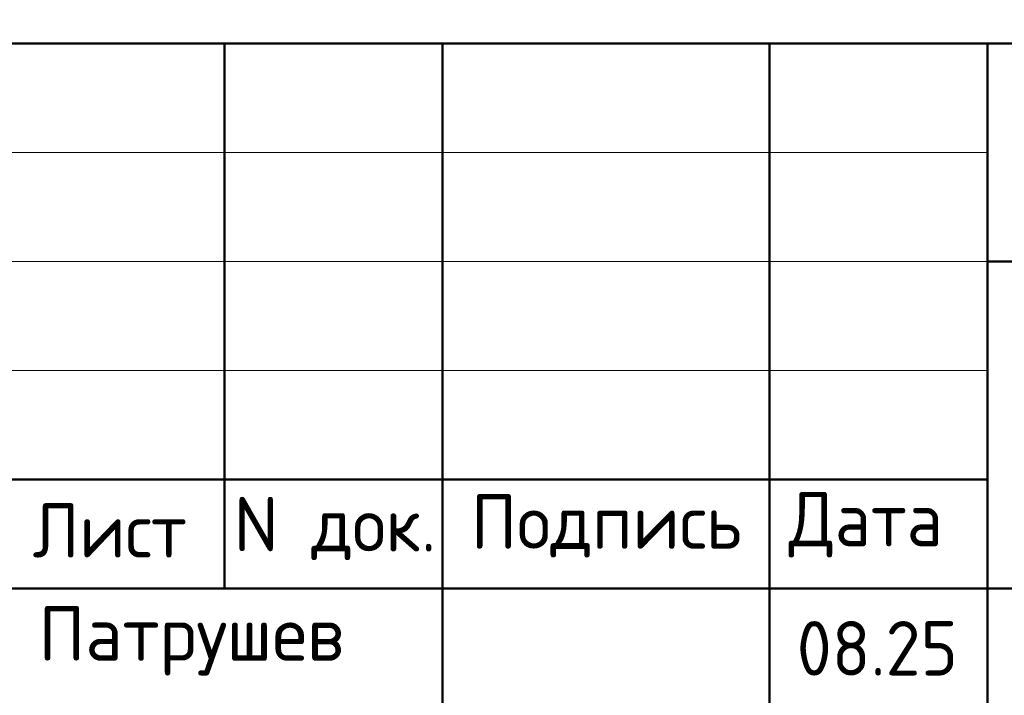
# Model space of a CAD drawing. Header units: millimetres. Extents: x 0 to 50400, y 0 to 35652.
# Tile 8 of 11: x 30071 to 35493, y 3613 to 7332. Entities that reach past the tile are written whole.
import ezdxf

# ---------------------------------------------------------------- set-up
doc = ezdxf.new("R2010")
doc.units = ezdxf.units.MM
doc.layers.add('Standard', color=7, linetype='Continuous', lineweight=25)
doc.styles.add('ISOCPEUR', font='txt')

msp = doc.modelspace()

# ---------------------------------------------------------------- linework, layer by layer
at = {"layer": 'Standard', "color": 7, "linetype": 'Continuous', "lineweight": 50, "transparency": 33554687}
for p, q in [((27600, 7200), (49800, 7200)), ((31200, 4200), (31200, 7200)), ((32400, 600), (32400, 7200)), ((34200, 600), (34200, 7200)), ((35400, 600), (35400, 7200)), ((35400, 6000), (49800, 6000)), ((27600, 4800), (35400, 4800)), ((27600, 4800), (35400, 4800)), ((27600, 4200), (35400, 4200)), ((27600, 4200), (35400, 4200)), ((35400, 4200), (49800, 4200))]:
    msp.add_line(p, q, dxfattribs=at)
at = {"layer": 'Standard', "color": 7, "linetype": 'Continuous', "lineweight": 13, "transparency": 33554687}
for p, q in [((27600, 6600), (35400, 6600)), ((27600, 6000), (35400, 6000)), ((27600, 5400), (35400, 5400))]:
    msp.add_line(p, q, dxfattribs=at)
at = {"layer": 'Standard', "color": 7, "linetype": 'Continuous', "lineweight": 25, "transparency": 33554687}
msp.add_lwpolyline([(49800, 7200), (27600, 7200), (27600, 600), (49800, 600), (49800, 7200)], dxfattribs=at)

# ---------------------------------------------------------------- texts
at = {"layer": 'Standard', "color": 7, "linetype": 'Continuous', "lineweight": 13, "transparency": 33554687, "insert": (27600, 9228.8), "char_height": 336, "width": 17847.48, "attachment_point": 1, "line_spacing_factor": 1.084337}
msp.add_mtext('\\A1;{\\fISOCPEUR|i0|b0;\\H335.999994;\\W1.000000;\\C7;1. Ведомость расхода стали см. лист КЖ-1.1}\\P{\\fISOCPEUR|i0|b0;\\H335.999994;\\W1.000000;\\C7;2. Опалубочный план конструкции стен 2 этажа см. лист КЖ-17}\\P{\\fISOCPEUR|i0|b0;\\H335.999994;\\W1.000000;\\C7;3. Отгиб направить в противоположную сторону от отверстия в плите покрытия}\\P', dxfattribs=at)
at = {"layer": 'Standard', "color": 7, "linetype": 'Continuous', "lineweight": 25, "transparency": 33554687, "char_height": 300, "attachment_point": 7, "style": 'ISOCPEUR'}
for s, insert, width in [('\\W0.94;Лист', (30143, 4371.4), 1040.312), ('\\W0.96;Подпись', (32555.3, 4371.4), 1613.136), ('\\W0.94;Дата', (34305.2, 4371.4), 1161.283), ('\\W0.95;N док.', (31251, 4356.8), 1281.75), ('\\W0.97;Патрушев', (30175.3, 3721.5), 2004.223), ('\\W0.94;08.25', (34350.1, 3721.5), 1070.015)]:
    msp.add_mtext(s, dxfattribs=dict(at, insert=insert, width=width))

doc.saveas('drawing.dxf')
